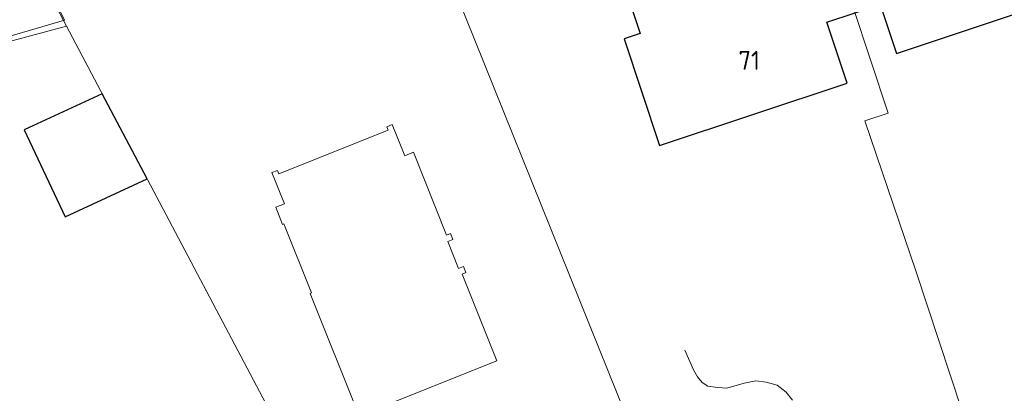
# Model space of a CAD drawing. Header units: metres. Extents: x 174255 to 175175, y 462028 to 462911.
# Tile 13 of 256: x 174441 to 174493, y 462261 to 462281. Entities that reach past the tile are written whole.
import ezdxf

# ---------------------------------------------------------------- set-up
doc = ezdxf.new("R2010")
doc.units = ezdxf.units.M
for name, color, linetype, lineweight in [('B-WE-OG-BEBOUWING-G', 8, 'Continuous', 30), ('B-WE-OG-BEBOUWING_HUISNUMMER-T20', 8, 'Continuous', 20), ('B-WE-OG-TERREIN_ERF-G', 8, 'Continuous', 20), ('B-WE-OG-WEG_VERHARD_OPEN -G', 8, 'Continuous', 20), ('B-XX-KG-GRENS_PERCEEL-G', 213, 'Continuous', 20), ('N-WE-OG-BEBOUWING_WONINGBOUW-G', 7, 'Continuous', 35)]:
    doc.layers.add(name, color=color, linetype=linetype, lineweight=lineweight)
doc.styles.add('NLCS-ISO-M500-T20', font='NLCS-ISO.ttf', dxfattribs={"height": 1})

msp = doc.modelspace()

# ---------------------------------------------------------------- linework, layer by layer
at = {"layer": 'B-WE-OG-BEBOUWING-G'}
for points in [[(174485.382, 462281.0469999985), (174486.723, 462281.4930000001), (174487.591, 462278.8840000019), (174494.992, 462281.3460000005), (174492.072, 462290.1229999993), (174484.671, 462287.6610000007), (174485.558, 462284.9939999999), (174484.226, 462284.551000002)], [(174484.226, 462284.551000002), (174481.922, 462283.7840000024), (174480.464, 462288.162000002), (174475.7650000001, 462286.5979999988), (174475.229, 462288.2110000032), (174473.71, 462287.7060000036), (174474.247, 462286.0930000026), (174472.112, 462285.3820000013), (174473.924, 462279.9380000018), (174473.069, 462279.6529999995), (174474.959, 462273.9740000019), (174484.956, 462277.3009999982), (174483.876, 462280.5460000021), (174485.382, 462281.0469999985)], [(174447.656, 462272.1950000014), (174445.258, 462276.7340000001), (174441.1, 462274.8130000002), (174443.273, 462270.1730000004), (174447.656, 462272.1950000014)]]:
    msp.add_lwpolyline(points, dxfattribs=at)
at = {"layer": 'B-WE-OG-TERREIN_ERF-G'}
msp.add_lwpolyline([(174442.315, 462282.538000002), (174443.254, 462280.6570000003), (174429.434, 462276.5920000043), (174425.444, 462275.7130000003), (174427.786, 462260.9710000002), (174434.062, 462225.3550000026), (174435.91, 462216.2160000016), (174436.13, 462216.1650000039), (174437.388, 462215.541999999), (174458.339, 462229.0740000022), (174460.466, 462230.4480000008), (174460.6, 462230.4580000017), (174460.631, 462230.4820000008), (174458.886, 462233.2070000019), (174463.27, 462235.9260000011), (174465.18, 462237.1110000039), (174476.443, 462244.0960000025), (174476.49, 462244.1250000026), (174477.194, 462244.5600000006), (174481.894, 462247.477000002), (174482.074, 462246.6880000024), (174494.971, 462254.6850000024)], dxfattribs=at)
at = {"layer": 'B-WE-OG-WEG_VERHARD_OPEN -G', "flags": 128}
msp.add_lwpolyline([(174482.0471482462, 462260.3919761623), (174481.7183818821, 462260.8142950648), (174481.2252500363, 462261.1897001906), (174480.6382001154, 462261.3539390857), (174480.0981269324, 462261.4243233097), (174479.4641002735, 462261.3070117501), (174478.5482839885, 462261.0254612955), (174478.0433637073, 462261.0712632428), (174477.5352927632, 462261.145104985), (174477.2396614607, 462261.3297093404), (174476.9810238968, 462261.6342963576), (174476.7685488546, 462262.012725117), (174476.3158800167, 462263.0557295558)], dxfattribs=at)
at = {"layer": 'B-XX-KG-GRENS_PERCEEL-G', "flags": 128}
for points in [[(174492.908, 462254.307), (174488.644, 462267.24), (174485.911, 462275.278), (174487.15, 462275.69), (174483.39, 462287.086), (174476.834, 462308.019)], [(174455.979, 462302.281), (174434.838, 462296.465), (174443.358, 462280.334)], [(174455.979, 462302.281), (174478.808, 462245.563)], [(174443.358, 462280.334), (174426.86, 462275.915)], [(174465.937, 462237.58), (174443.358, 462280.334)]]:
    msp.add_lwpolyline(points, dxfattribs=at)
at = {"layer": 'N-WE-OG-BEBOUWING_WONINGBOUW-G', "lineweight": 20}
msp.add_lwpolyline([(174458.9464428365, 462259.5499993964), (174466.2917461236, 462262.485066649), (174464.4401676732, 462267.1188293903), (174464.6444618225, 462267.2004621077), (174464.5183021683, 462267.5161894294), (174464.2443622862, 462267.4067273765), (174463.6692226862, 462268.8460725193), (174463.9431625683, 462268.9555345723), (174463.8170029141, 462269.271261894), (174463.6127087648, 462269.1896291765), (174461.8464736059, 462273.60981168), (174461.3821687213, 462273.4242827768), (174460.7179141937, 462275.0866470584), (174460.4206062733, 462274.9678475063), (174460.4893130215, 462274.7959019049), (174454.669090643, 462272.4648485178), (174454.5985286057, 462272.641437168), (174454.3012206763, 462272.5226376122), (174454.9654752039, 462270.8602733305), (174454.501170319, 462270.6747444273), (174454.8648069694, 462269.7647068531), (174454.9390957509, 462269.7943914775), (174456.4121952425, 462266.1078106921), (174456.3379064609, 462266.0781260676)], close=True, dxfattribs=at)

# ---------------------------------------------------------------- texts
at = {"layer": 'B-WE-OG-BEBOUWING_HUISNUMMER-T20', "style": 'NLCS-ISO-M500-T20'}
msp.add_text('71', height=1, dxfattribs=at).set_placement((174479.1680000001, 462278.0100000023))

doc.saveas('drawing.dxf')
